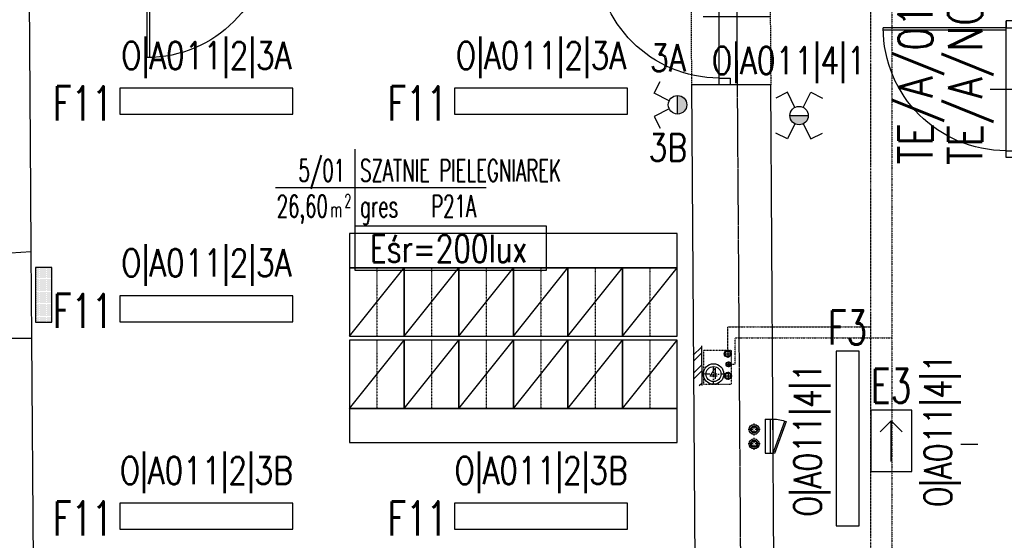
# Model space of a CAD drawing. Header units: inches. Extents: x -281236 to -70395, y 38777 to 102341.
# Tile 13 of 244: x -142917 to -142196, y 42141 to 42522. Entities that reach past the tile are written whole.
import ezdxf
from ezdxf.enums import TextEntityAlignment as Align

# ---------------------------------------------------------------- set-up
doc = ezdxf.new("R2010")
doc.units = ezdxf.units.IN
doc.header["$MEASUREMENT"] = 0
for name, pattern in [('00-inst$0$DASHDOT', [1, 0.5, -0.25, 0, -0.25]), ('CENTER', [2, 1.25, -0.25, 0.25, -0.25]), ('DASHDOT', [1, 0.5, -0.25, 0, -0.25]), ('DASHED', [0.75, 0.5, -0.25]), ('DASHED2', [0.375, 0.25, -0.125]), ('DIVIDE', [31.75, 12.7, -6.35, 0, -6.35, 0, -6.35])]:
    doc.linetypes.add(name, pattern=pattern)
doc.layers.get('0').update_dxf_attribs({"color": 101})
for name, color, linetype in [('Drz---drzwi', 5, 'Continuous'), ('E-90', 6, 'Continuous'), ('E-OPIS-POM', 6, 'Continuous'), ('E35', 6, 'Continuous'), ('E50', 3, 'Continuous'), ('Ins-kan', 54, 'Continuous'), ('Ins-wod', 152, 'Continuous'), ('Mco-piony', 10, 'Continuous'), ('Mw-cr-rury', 160, 'DIVIDE'), ('Mw-wc-rury', 160, 'DASHDOT'), ('Okn---okna', 5, 'Continuous'), ('Os-osie glowne', 8, 'CENTER'), ('piony_K_nr', 240, 'Continuous'), ('Sc-cegla pelna', 32, 'Continuous'), ('Sc-cegla pelna-hatch', 8, 'Continuous'), ('Sc-gazobeton', 45, 'Continuous'), ('Sc-nad', 5, 'DASHED2'), ('Sch-widok', 12, 'Continuous'), ('W-otwor-strop', 126, 'Continuous'), ('Wyp-grzejniki', 56, 'Continuous'), ('Wyp-meble', 155, 'Continuous')]:
    doc.layers.add(name, color=color, linetype=linetype)
doc.styles.add('KA wymiar', font='romans.shx', dxfattribs={"width": 0.6})
doc.styles.add('ROMANS', font='romans', dxfattribs={"width": 0.85})
doc.styles.add('TYTUL2', font='ARIAL.TTF')

# ---------------------------------------------------------------- blocks, each defined once
blk = doc.blocks.new('_kdfjgkfh')
at = {"linetype": 'Continuous'}
for p, q in [((40, 0), (0, 0)), ((0, 0), (0, -50)), ((0, -50), (40, 0)), ((40, -50), (40, 0)), ((0, -50), (40, -50))]:
    blk.add_line(p, q, dxfattribs=at)
at = {"linetype": 'DASHED', "ltscale": 0.2}
blk.add_line((20, 0), (20, -50), dxfattribs=at)
blk = doc.blocks.new('pow')
for p, q in [((0, 0.523), (0, -0.523)), ((-1.075, 0), (1.78, 0))]:
    blk.add_line(p, q)
at = {"style": 'KA wymiar', "width": 0.6}
for s, height, p in [('2', 0.18, (-0.139, -0.27)), ('m', 0.21, (-0.333, -0.401))]:
    blk.add_text(s, height=height, dxfattribs=at).set_placement(p)
for tag, p in [('01', (-0.131, 0.084)), ('000.00', (-0.364, -0.401))]:
    blk.add_attdef(tag, text='', height=0.3, dxfattribs=at).set_placement(p, align=Align.RIGHT)
for tag, p in [('POMIESZCZENIE', (0.071, 0.084)), ('POSADZKA', (0.071, -0.401))]:
    blk.add_attdef(tag, p, '', height=0.3, dxfattribs=at)
blk = doc.blocks.new('kier')
at = {"layer": 'E35', "ltscale": 0.2}
for p, q in [((7.81, 15), (15.93, 23.11)), ((37.6, 15), (7.81, 15)), ((7.81, 15), (15.93, 6.89))]:
    blk.add_line(p, q, dxfattribs=at)
blk.add_lwpolyline([(0, 30), (45, 30), (45, 0), (0, 0)], close=True, dxfattribs=at)
blk = doc.blocks.new('_0630_DRZWI_90')
at = {"ltscale": 7}
for p, q in [((5, 8), (5, 98)), ((6.8, 8), (6.8, 97.98))]:
    blk.add_line(p, q, dxfattribs=at)
at = {"ltscale": 25}
for p, q in [((50, 19.7), (50, -28.9)), ((5, 8), (0, 8)), ((0, 8), (5, 8)), ((0, 0), (0, 8)), ((95, 8), (5, 8)), ((5, 8), (5, 0)), ((95, 8), (95, 0)), ((100, 8), (95, 8)), ((100, 0), (100, 8)), ((5, 0), (0, 0)), ((5, 0), (0, 0)), ((95, 0), (100, 0)), ((95, 0), (100, 0))]:
    blk.add_line(p, q, dxfattribs=at)
at = {"ltscale": 7}
blk.add_arc((5, 8), 90, 0, 90, dxfattribs=at)
blk = doc.blocks.new('_gslkflhklgj')
at = {"linetype": '00-inst$0$DASHDOT', "ltscale": 5}
for p, q in [((0, -7.5), (0, 7.5)), ((7.5, 0), (-7.5, 0))]:
    blk.add_line(p, q, dxfattribs=at)
for radius in [7.5, 5.5]:
    blk.add_circle((0, 0), radius)
blk = doc.blocks.new('pco')
at = {"layer": 'Mco-piony', "color": 9, "linetype": 'DASHDOT', "ltscale": 3}
for p, q in [((-2604.83, -19.79), (-2604.83, -8.89)), ((-2599.38, -14.34), (-2610.28, -14.34))]:
    blk.add_line(p, q, dxfattribs=at)
at = {"layer": 'Mco-piony', "color": 9}
blk.add_circle((-2604.83, -14.34), 4.53, dxfattribs=at)
at = {"layer": 'Mco-piony'}
blk.add_circle((-2604.83, -14.34), 3.2, dxfattribs=at)
at = {"layer": 'Mco-piony', "color": 8}
blk.add_circle((-2604.83, -14.34), 2.6, dxfattribs=at)
blk = doc.blocks.new('rewizja')
at = {"layer": 'Wyp-meble'}
for p, q in [((-25, 6), (-25, 0)), ((-25, 6), (0, 6)), ((-25, 4), (-25, 2)), ((0, 2), (-25, 2)), ((0, 6), (0, 0)), ((0, 0), (-25, 0))]:
    blk.add_line(p, q, dxfattribs=at)
blk.add_lwpolyline([(-23.15, -9.49), (0.34, -0.94), (0, 0), (-23.49, -8.55)], close=True, dxfattribs=at)
blk.add_arc((0, 0), 25, 180, 202.29244, dxfattribs=at)
blk = doc.blocks.new('pion_woda')
at = {"layer": 'Ins-wod'}
for p, q in [((3, 0), (-3, 0)), ((0, 3), (0, -3))]:
    blk.add_line(p, q, dxfattribs=at)
for centre, radius in [((0, 0.02), 2.55), ((0, 0), 2)]:
    blk.add_circle(centre, radius, dxfattribs=at)
blk = doc.blocks.new('pion_mały')
at = {"layer": 'Ins-wod'}
for p, q in [((0, 2.08), (0, -2.12)), ((2.1, -0.02), (-2.1, -0.02))]:
    blk.add_line(p, q, dxfattribs=at)
for centre, radius in [((0, 0), 1.79), ((0, -0.02), 1.4)]:
    blk.add_circle(centre, radius, dxfattribs=at)
blk = doc.blocks.new('G_40')
at = {"layer": 'Wyp-grzejniki'}
h = blk.add_hatch(dxfattribs=at)
h.set_pattern_fill('DOTS', color=256, scale=0.5, angle=90, style=0)
h.set_pattern_definition([(90, (-37823.9399, -77504.90915), (-0.79375, 0.396875), [0, -0.79375])])
h.paths.add_polyline_path([(40, -12), (40, 0), (0, 0), (0, -12)])
blk.add_lwpolyline([(0, 0), (0, -12), (40, -12), (40, 0)], close=True, dxfattribs=at)

msp = doc.modelspace()

# ---------------------------------------------------------------- hatches: boundary and pattern name
at = {"layer": 'E35'}
for points in [[(-142435.31, 42452.98, 0.414214), (-142428.56, 42459.73, 0.414214), (-142435.31, 42466.48)], [(-142353.05, 42451.82, 1), (-142339.55, 42451.82)]]:
    msp.add_hatch(color=256, dxfattribs=at).paths.add_polyline_path(points)
at = {"layer": 'Sc-cegla pelna-hatch'}
h = msp.add_hatch(dxfattribs=at)
h.set_pattern_fill('ANSI32', color=256, scale=25, style=0)
h.set_pattern_definition([(45, (0.613, 0), (-6.6291261, 6.6291261), []), (45, (5.032, 0), (-6.6291261, 6.6291261), [])])
h.paths.add_polyline_path([(-142417.79, 42283.07), (-142423.79, 42283.07), (-142423.6, 42254.07), (-142417.6, 42254.07)])

# ---------------------------------------------------------------- linework, layer by layer
at = {"layer": 'E35'}
for p, q in [((-142452.38, 42468.28), (-142448.11, 42476.81)), ((-142441.35, 42462.75), (-142452.38, 42468.28)), ((-142435.31, 42452.98), (-142435.31, 42466.48)), ((-142354.85, 42468.9), (-142363.38, 42464.62)), ((-142349.32, 42457.86), (-142354.85, 42468.9)), ((-142343.28, 42457.86), (-142337.75, 42468.9)), ((-142337.75, 42468.9), (-142329.22, 42464.62)), ((-142441.35, 42456.71), (-142452.38, 42451.18)), ((-142452.38, 42451.18), (-142448.11, 42442.65)), ((-142353.05, 42451.82), (-142339.55, 42451.82)), ((-142349.32, 42445.79), (-142354.85, 42434.75)), ((-142343.28, 42445.79), (-142337.75, 42434.75)), ((-142354.85, 42434.75), (-142363.38, 42439.03)), ((-142337.75, 42434.75), (-142329.22, 42439.03))]:
    msp.add_line(p, q, dxfattribs=at)
for points in [[(-142843.6, 42452.87), (-142717, 42452.87), (-142717, 42471.87), (-142843.6, 42471.87)], [(-142598.58, 42452.87), (-142471.98, 42452.87), (-142471.98, 42471.87), (-142598.58, 42471.87)], [(-142843.6, 42300.89), (-142717, 42300.89), (-142717, 42319.89), (-142843.6, 42319.89)], [(-142319.25, 42279.3), (-142319.25, 42151.3), (-142302.25, 42151.3), (-142302.25, 42279.3)], [(-142843.6, 42148.91), (-142717, 42148.91), (-142717, 42167.91), (-142843.6, 42167.91)], [(-142598.58, 42148.91), (-142471.98, 42148.91), (-142471.98, 42167.91), (-142598.58, 42167.91)]]:
    msp.add_lwpolyline(points, close=True, dxfattribs=at)
at = {"layer": 'E35', "linetype": 'Continuous', "ltscale": 0.3}
msp.add_lwpolyline([(-142671.59, 42338.54), (-142531.26, 42338.54), (-142531.26, 42370.82), (-142671.59, 42370.82)], close=True, dxfattribs=at)
at = {"layer": 'E35'}
for centre in [(-142435.31, 42459.73), (-142346.3, 42451.82)]:
    msp.add_circle(centre, 6.75, dxfattribs=at)
at = {"layer": 'Mw-cr-rury', "ltscale": 0.03}
for p, q in [((-142278.45, 43864.19), (-142278.45, 41543.01)), ((-142393.18, 42269.7), (-142393.18, 42289.07)), ((-142393.18, 42289.07), (-142278.45, 42289.07)), ((-142396.56, 42269.7), (-142393.18, 42269.7))]:
    msp.add_line(p, q, dxfattribs=at)
at = {"layer": 'Mw-cr-rury', "color": 60, "ltscale": 0.7}
msp.add_line((-142278.45, 42282.2), (-142278.14, 42282.2), dxfattribs=at)
at = {"layer": 'Mw-wc-rury'}
for p, q in [((-142294.02, 43850.19), (-142294.02, 41529.63)), ((-142398.51, 42297.12), (-142294.02, 42297.12)), ((-142398.51, 42279.97), (-142398.51, 42297.12))]:
    msp.add_line(p, q, dxfattribs=at)
at = {"layer": 'Okn---okna'}
msp.add_line((-142907.97, 42288.77), (-142908.54, 42352.39), dxfattribs=at)
at = {"layer": 'Os-osie glowne'}
msp.add_line((-142377.42, 40431.76), (-142405.82, 44583.07), dxfattribs=at)
at = {"layer": 'Sc-cegla pelna'}
for p, q in [((-142908.84, 42395.39), (-142910.58, 42654.39)), ((-142367.07, 42474.36), (-142425.07, 42474.36)), ((-142425.07, 42474.36), (-142423.67, 42265.16)), ((-142363.35, 41918.36), (-142367.07, 42474.36)), ((-142908.54, 42352.39), (-142908.84, 42395.39)), ((-142905.79, 41979.34), (-142907.98, 42288.77)), ((-142423.67, 42265.16), (-142421.36, 41918.36))]:
    msp.add_line(p, q, dxfattribs=at)
for points in [[(-142970.51, 42350.77), (-142931.37, 42350.77), (-142931.37, 42350.77), (-142908.54, 42352.39)], [(-142969.92, 42288.77), (-142930.94, 42288.77), (-142930.94, 42288.77), (-142907.97, 42288.77)]]:
    msp.add_lwpolyline(points, dxfattribs=at)
at = {"layer": 'Sc-gazobeton'}
msp.add_line((-142417.79, 42283.11), (-142417.6, 42254.11), dxfattribs=at)
at = {"layer": 'Sc-nad', "ltscale": 4}
msp.add_line((-142425.74, 42574.36), (-142425.07, 42474.36), dxfattribs=at)
msp.add_lwpolyline([(-142367.74, 42574.36), (-142367.07, 42474.36)], dxfattribs=at)
at = {"layer": 'Sch-widok'}
msp.add_line((-142215.58, 42210.97), (-142227.99, 42210.97), dxfattribs=at)
at = {"layer": 'W-otwor-strop', "linetype": 'DASHED2', "ltscale": 0.3}
msp.add_lwpolyline([(-142416.13, 42279.99), (-142396.13, 42279.99), (-142396.13, 42254.99), (-142416.13, 42254.99)], close=True, dxfattribs=at)
at = {"layer": 'Wyp-meble'}
for points in [[(-142675.49, 42365.38), (-142675.49, 42340.38), (-142435.49, 42340.38), (-142435.49, 42365.38)], [(-142675.49, 42237.38), (-142675.49, 42212.38), (-142435.49, 42212.38), (-142435.49, 42237.38)]]:
    msp.add_lwpolyline(points, close=True, dxfattribs=at)

# ---------------------------------------------------------------- block references
at = {"rotation": 90}
for name, p in [('pion_woda', (-142398.51, 42277.42)), ('pion_mały', (-142397.98, 42269.7)), ('pion_woda', (-142398.35, 42261.24))]:
    msp.add_blockref(name, p, dxfattribs=at)
at = {"xscale": -1, "rotation": 90}
msp.add_blockref('rewizja', (-142365.2, 42204.6), dxfattribs=at)
at = {"layer": 'Drz---drzwi', "xscale": -1}
for p, rotation in [((-142828.69, 42592.36), 180), ((-142396.74, 42574.36), 90), ((-142186.73, 42521.12), 90)]:
    msp.add_blockref('_0630_DRZWI_90', p, dxfattribs=dict(at, rotation=rotation))
at = {"layer": 'E-OPIS-POM', "xscale": 54, "yscale": 54, "zscale": 54}
msp.add_blockref('pow', (-142671.59, 42399.06), dxfattribs=at).add_auto_attribs({'000.00': '26,60', '01': '5/01', 'POMIESZCZENIE': 'SZATNIE PIELEGNIAREK', 'POSADZKA': 'gres   P21A'})
at = {"layer": 'E50', "xscale": -1, "rotation": 90}
msp.add_blockref('kier', (-142263.87, 42236.22), dxfattribs=at)
at = {"layer": 'Ins-kan'}
msp.add_blockref('_gslkflhklgj', (-142408.96, 42262.57), dxfattribs=at)
at = {"layer": 'Mco-piony', "xscale": 0.799999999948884, "yscale": 0.8000000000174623, "zscale": 0.8, "rotation": 0.001351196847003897}
for p in [(-140295.34, 42233.47, 0), (-140295.34, 42222.94, 0)]:
    msp.add_blockref('pco', p, dxfattribs=at)
at = {"layer": 'Wyp-grzejniki', "rotation": 90}
msp.add_blockref('G_40', (-142905.25, 42300.58), dxfattribs=at)
at = {"layer": 'Wyp-meble'}
for p in [(-142675.49, 42340.38), (-142635.49, 42340.38), (-142595.49, 42340.38), (-142555.49, 42340.38), (-142515.49, 42340.38), (-142475.49, 42340.38), (-142675.49, 42287.38), (-142635.49, 42287.38), (-142595.49, 42287.38), (-142555.49, 42287.38), (-142515.49, 42287.38), (-142475.49, 42287.38)]:
    msp.add_blockref('_kdfjgkfh', p, dxfattribs=at)

# ---------------------------------------------------------------- texts
at = {"layer": 'E-90', "style": 'ROMANS'}
for s, rotation, width, p in [('O|A011|2|3A', 0, 0.8, (-142780.3, 42494.49)), ('O|A011|2|3A', 0, 0.8, (-142535.28, 42494.49)), ('3A', 0, 0.8, (-142442.41, 42494.18)), ('O|A011|4|1', 360, 0.8, (-142353.96, 42490.77)), ('3B', 0, 0.8, (-142442.41, 42428.51)), ('Eśr=200lux', 360, 0.75, (-142602.93, 42354.39)), ('O|A011|2|3A', 0, 0.8, (-142780.3, 42342.51)), ('O|A011|4|1', 90, 0.8, (-142243.2, 42221.32)), ('O|A011|4|1', 90, 0.8, (-142338.61, 42214.45)), ('O|A011|2|3B', 0, 0.8, (-142780.3, 42190.53)), ('O|A011|2|3B', 0, 0.8, (-142535.28, 42190.53))]:
    msp.add_text(s, height=20, rotation=rotation, dxfattribs=dict(at, width=width)).set_placement(p, align=Align.MIDDLE)
at = {"layer": 'E35', "style": 'ROMANS', "width": 0.7}
for s, p in [('F11', (-142870.64, 42460.78)), ('F11', (-142625.62, 42460.78)), ('F11', (-142870.64, 42308.8)), ('F3', (-142310.8, 42296.6)), ('E3', (-142278.87, 42253.96)), ('F11', (-142870.64, 42156.82)), ('F11', (-142625.62, 42156.82))]:
    msp.add_text(s, height=25, dxfattribs=at).set_placement(p, align=Align.MIDDLE)
at = {"layer": 'E50', "style": 'ROMANS', "width": 0.8}
for s, p in [('TE/A/NG/01/1', (-142212.21, 42415.59)), ('TE/A/01/1', (-142248.55, 42416.2))]:
    msp.add_text(s, height=25, rotation=90, dxfattribs=at).set_placement(p)
at = {"layer": 'piony_K_nr', "style": 'TYTUL2'}
msp.add_text('4', height=8, dxfattribs=at).set_placement((-142412.05, 42258.91, -76.7))

doc.saveas('drawing.dxf')
